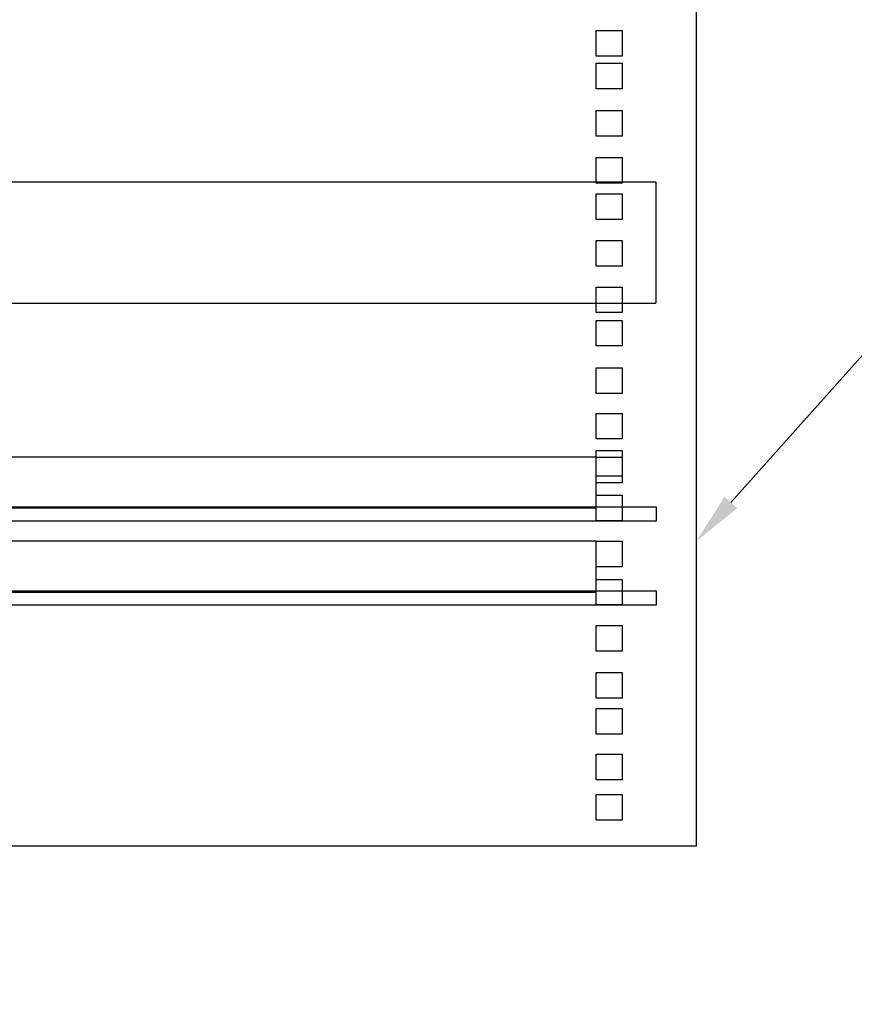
# Model space of a CAD drawing. Header units: millimetres. Extents: x -91 to 1961, y -1152 to 358.
# Tile 23 of 256: x 57 to 81, y 33 to 62. Entities that reach past the tile are written whole.
import ezdxf
from ezdxf import colors
from ezdxf.entities.mleader import LeaderData, LeaderLine
from ezdxf.math import Vec2, Vec3

# ---------------------------------------------------------------- set-up
doc = ezdxf.new("R2010")
doc.units = ezdxf.units.MM
doc.header["$MEASUREMENT"] = 0
doc.layers.get('0').update_dxf_attribs({"linetype": 'CONTINUOUS'})

msp = doc.modelspace()

# ---------------------------------------------------------------- linework, layer by layer
for points in [[(32.957, 83.957), (76.536, 83.957), (76.536, 37.797), (32.957, 37.797)], [(73.653, 61.315), (74.404, 61.315), (74.404, 60.577), (73.653, 60.577)], [(73.653, 60.371), (74.404, 60.371), (74.404, 59.632), (73.653, 59.632)], [(73.653, 59.008), (74.404, 59.008), (74.404, 58.27), (73.653, 58.27)], [(73.653, 57.656), (74.404, 57.656), (74.404, 56.918), (73.653, 56.918)], [(73.653, 56.605), (74.404, 56.605), (74.404, 55.867), (73.653, 55.867)], [(73.653, 55.262), (74.404, 55.262), (74.404, 54.524), (73.653, 54.524)], [(73.653, 53.919), (74.404, 53.919), (74.404, 53.181), (73.653, 53.181)], [(73.653, 52.958), (74.404, 52.958), (74.404, 52.22), (73.653, 52.22)], [(73.653, 51.585), (74.404, 51.585), (74.404, 50.847), (73.653, 50.847)], [(73.653, 50.276), (74.404, 50.276), (74.404, 49.538), (73.653, 49.538)], [(73.653, 49.207), (74.404, 49.207), (74.404, 48.469), (73.653, 48.469)], [(35.84, 47.547), (73.653, 47.547), (73.653, 49.014), (35.84, 49.014)], [(73.653, 49.014), (74.404, 49.014), (74.404, 48.276), (73.653, 48.276)], [(73.653, 47.916), (74.404, 47.916), (74.404, 47.178), (73.653, 47.178)], [(73.653, 47.916), (74.404, 47.916), (74.404, 47.178), (73.653, 47.178)], [(33.878, 47.178), (75.389, 47.178), (75.389, 47.573), (33.878, 47.573)], [(35.84, 45.118), (73.653, 45.118), (73.653, 46.586), (35.84, 46.586)], [(73.653, 46.586), (74.404, 46.586), (74.404, 45.848), (73.653, 45.848)], [(73.653, 45.487), (74.404, 45.487), (74.404, 44.749), (73.653, 44.749)], [(33.878, 44.749), (75.389, 44.749), (75.389, 45.144), (33.878, 45.144)], [(73.653, 44.153), (74.404, 44.153), (74.404, 43.415), (73.653, 43.415)], [(73.653, 42.801), (74.404, 42.801), (74.404, 42.063), (73.653, 42.063)], [(73.653, 41.764), (74.404, 41.764), (74.404, 41.026), (73.653, 41.026)], [(73.653, 40.444), (74.404, 40.444), (74.404, 39.706), (73.653, 39.706)], [(73.653, 39.28), (74.404, 39.28), (74.404, 38.542), (73.653, 38.542)]]:
    msp.add_lwpolyline(points, close=True)
at = {"color": 0, "const_width": 0.0349}
for points in [[(34.216, 56.948), (75.373, 56.948)], [(75.373, 56.948), (75.373, 53.448)], [(75.373, 53.448), (34.216, 53.448)]]:
    msp.add_lwpolyline(points, dxfattribs=at)
at = {"color": 135, "const_width": 0.0001}
for points in [[(75.372, 55.198), (75.373, 55.198)], [(75.373, 55.199), (75.373, 55.198)]]:
    msp.add_lwpolyline(points, dxfattribs=at)

# ---------------------------------------------------------------- leaders
ml = msp.add_multileader_mtext('Standard')
ml.set_content('{\\fArial|b0|i0|c238|p0;DS-7732NXI-K4 - Rejestrator IP 32-kanałowy, do 12Mpx, H265+, 4x HDD}', color=256)
ml.set_leader_properties()
ml.build(insert=Vec2(0, 0))
ml.multileader.update_dxf_attribs({"dogleg_length": 2, "arrow_head_size": 1.5})
ctx = ml.context
ctx.base_point, ctx.char_height, ctx.arrow_head_size, ctx.landing_gap_size, ctx.plane_origin = Vec3(84.37, 71.002), 1.5, 1.5, 0.4, Vec3(70.023, 64.839)
notes = []
notes.append((ctx, [(0, (1, 1, 0), (82.37, 71.002), (1, 0), 2, [(0, [(70.023, 64.839)], 256, [])])]))
ctx.mtext.insert, ctx.mtext.flow_direction = Vec3(84.77, 71.972), 5
ml = msp.add_multileader_mtext('Standard')
ml.set_content('{\\fArial|b0|i0|c0|p0;\\W0.9;2x Przełącznica światłowodowa PS 19” 1U 24xSX W np}', color=256)
ml.set_leader_properties()
ml.build(insert=Vec2(0, 0))
ml.multileader.update_dxf_attribs({"dogleg_length": 2, "arrow_head_size": 1.5})
ctx = ml.context
ctx.base_point, ctx.char_height, ctx.arrow_head_size, ctx.landing_gap_size, ctx.plane_origin = Vec3(85.392, 54.271), 1.5, 1.5, 0.4, Vec3(68.24, 46.586)
notes.append((ctx, [(0, (1, 1, 0), (83.392, 54.271), (1, 0), 2, [(0, [(76.536, 46.586)], 256, [])])]))
ctx.mtext.insert, ctx.mtext.flow_direction = Vec3(85.792, 55.241), 5
for ctx, leaders in notes:
    for number, flags, end, landing, length, lines in leaders:
        leader = LeaderData()
        leader.index, (leader.has_last_leader_line, leader.has_dogleg_vector, leader.attachment_direction) = number, flags
        leader.last_leader_point, leader.dogleg_vector, leader.dogleg_length = Vec3(end), Vec3(landing), length
        for number, points, colour, breaks in lines:
            line = LeaderLine()
            line.index, line.vertices, line.color, line.breaks = number, Vec3.list(points), colors.encode_raw_color(colour), breaks
            leader.lines.append(line)
        ctx.leaders.append(leader)

doc.saveas('drawing.dxf')
